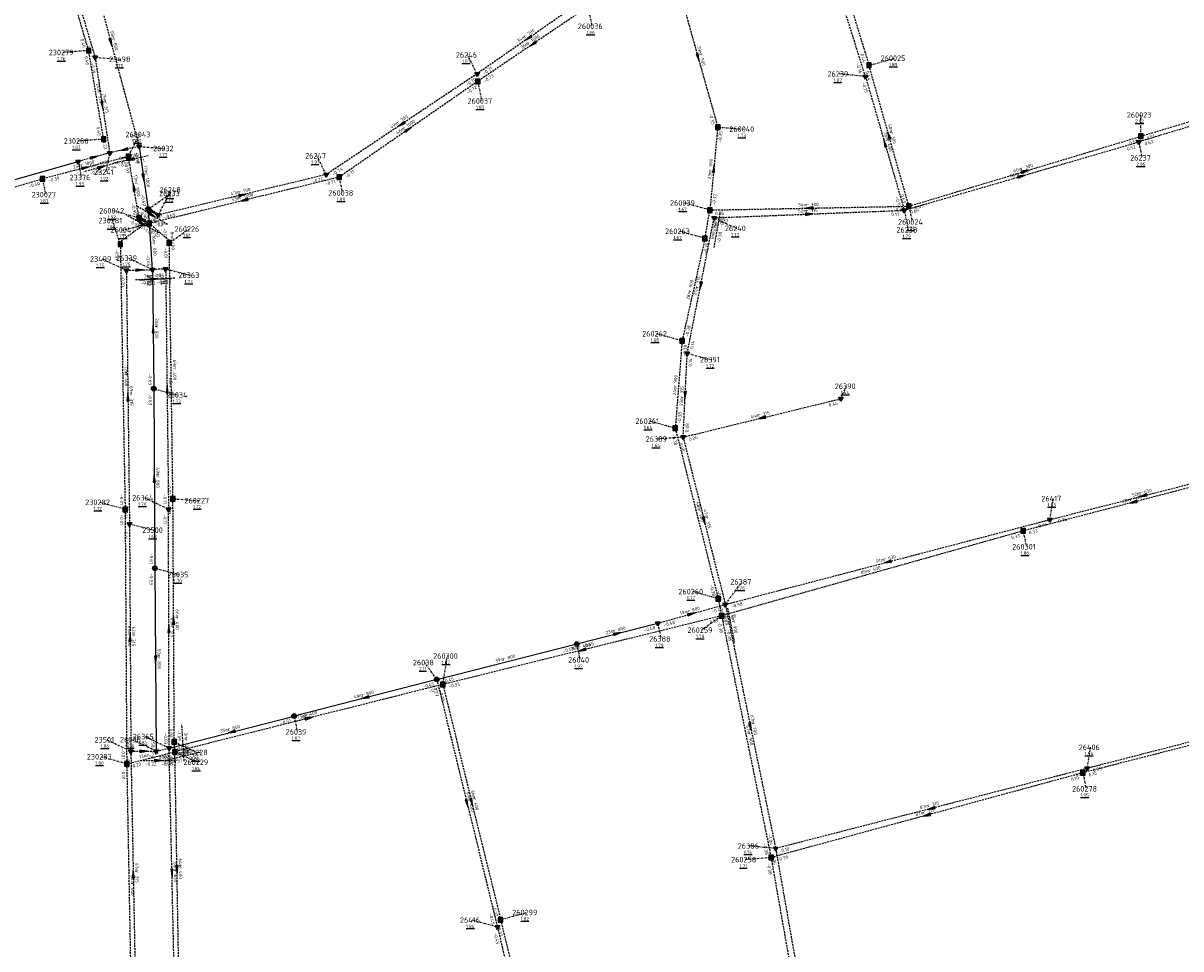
# Model space of a CAD drawing. Extents: x 188323 to 208361, y 565368 to 574910.
# Tile 172 of 256: x 202485 to 202799, y 569905 to 570156. Entities that reach past the tile are written whole.
import ezdxf

# ---------------------------------------------------------------- set-up
doc = ezdxf.new("R2010")
doc.units = 0
doc.linetypes.add('DASHDOT', pattern=[1, 0.5, -0.25, 0, -0.25])
doc.linetypes.add('DASHED', pattern=[0.75, 0.5, -0.25])
doc.layers.get('0').update_dxf_attribs({"linetype": 'CONTINUOUS'})
for name, color, linetype in [('RIO-AFM', 7, 'CONTINUOUS'), ('RIO-BOK', 7, 'CONTINUOUS'), ('RIO-DET', 7, 'CONTINUOUS'), ('RIO-KNP', 7, 'CONTINUOUS'), ('RIO-KNR', 7, 'CONTINUOUS'), ('RIO-LAG_0B', 7, 'CONTINUOUS'), ('RIO-LAG_1B', 7, 'DASHED'), ('RIO-LAG_2B', 7, 'DASHED'), ('RIO-LEN', 7, 'CONTINUOUS'), ('RIO-MVD', 1, 'CONTINUOUS'), ('RIO-VRB', 6, 'DASHDOT'), ('RIO-VRH', 7, 'CONTINUOUS')]:
    doc.layers.add(name, color=color, linetype=linetype)
doc.styles.add('RIO-TXT', font='isocp.shx')

# ---------------------------------------------------------------- blocks, each defined once
blk = doc.blocks.new('L_VHR')
blk.add_lwpolyline([(-0.5, 0), (0.5, 0), (-0.5, 0.15), (-0.5, -0.15), (0.5, 0)])
blk = doc.blocks.new('K_IPR')
blk.add_lwpolyline([(-0.5, -0.5), (0.5, -0.5), (0.5, 0.5), (-0.5, 0.5)], close=True)
blk.add_solid([(-0.5, 0.5), (0.5, 0.5), (-0.5, -0.5), (0.5, -0.5)])
at = {"style": 'RIO-TXT', "flags": 1}
blk.add_attdef('KNOOPNAAM', (2, 2), '', height=1, dxfattribs=at)
blk = doc.blocks.new('K_IPD')
blk.add_lwpolyline([(-0.496027, 0.307994), (0.503973, 0.307994), (0.003973, -0.558031)], close=True)
blk.add_solid([(-0.496027, 0.307994), (0.503973, 0.307994), (0.003973, -0.558031)])
at = {"style": 'RIO-TXT', "flags": 1}
blk.add_attdef('KNOOPNAAM', (2, 2), '', height=1, dxfattribs=at)
blk = doc.blocks.new('K_IPG')
blk.add_circle((0, 0), 0.5)
for points in [[(0, 0), (-0.5, 0), (-0.433013, 0.25)], [(0, 0), (-0.433013, -0.25), (-0.5, 0)], [(0, 0), (-0.433013, 0.25), (-0.25, 0.433013)], [(0, 0), (-0.25, -0.433013), (-0.433013, -0.25)], [(0, 0), (-0.25, 0.433013), (0, 0.5)], [(0, 0), (0, -0.5), (-0.25, -0.433013)], [(0, 0), (0, 0.5), (0.25, 0.433013)], [(0, 0), (0.25, 0.433013), (0.433013, 0.25)], [(0, 0), (0.433013, 0.25), (0.5, 0)], [(0, 0), (0.5, 0), (0.433013, -0.25)], [(0, 0), (0.433013, -0.25), (0.25, -0.433013)], [(0, 0), (0.25, -0.433013), (0, -0.5)]]:
    blk.add_solid(points)
at = {"style": 'RIO-TXT', "flags": 1}
blk.add_attdef('KNOOPNAAM', (2, 2), '', height=1, dxfattribs=at)
blk = doc.blocks.new('192_02______23241_____23376_')
at = {"layer": 'RIO-LAG_2B'}
blk.add_line((0, 0), (-9.451, -2.674), dxfattribs=at)
at = {"layer": 'RIO-VRH', "xscale": 2, "yscale": 2, "zscale": 2, "rotation": 375.7751}
blk.add_blockref('L_VHR', (-4.7255, -1.337), dxfattribs=at)
at = {"layer": 'RIO-AFM', "style": 'RIO-TXT'}
blk.add_text('r 1800', height=0.9, rotation=375.7751, dxfattribs=at).set_placement((-6.1614, -1.2227))
at = {"layer": 'RIO-BOK', "style": 'RIO-TXT'}
for s, p in [('-0.65', (-7.7227, -3.6396)), ('-0.94', (-3.5652, -2.4621))]:
    blk.add_text(s, height=0.9, rotation=375.7751, dxfattribs=at).set_placement(p)
at = {"layer": 'RIO-LEN', "style": 'RIO-TXT'}
blk.add_text('9m', height=0.9, rotation=375.7751, dxfattribs=at).set_placement((-7.7201, -1.6641))
blk = doc.blocks.new('193_02______26032_____23241_')
at = {"layer": 'RIO-LAG_2B'}
blk.add_line((0, 0), (-9.611, -2.023), dxfattribs=at)
at = {"layer": 'RIO-VRH', "xscale": 2, "yscale": 2, "zscale": 2, "rotation": 191.862}
blk.add_blockref('L_VHR', (-4.8055, -1.0115), dxfattribs=at)
at = {"layer": 'RIO-AFM', "style": 'RIO-TXT'}
blk.add_text('r 1000', height=0.9, rotation=371.862, dxfattribs=at).set_placement((-6.23, -0.7996))
at = {"layer": 'RIO-BOK', "style": 'RIO-TXT'}
for s, p in [('-0.79', (-7.9526, -3.1043)), ('-0.71', (-3.7245, -2.2133))]:
    blk.add_text(s, height=0.9, rotation=371.862, dxfattribs=at).set_placement(p)
at = {"layer": 'RIO-LEN', "style": 'RIO-TXT'}
blk.add_text('8m', height=0.9, rotation=371.862, dxfattribs=at).set_placement((-7.8152, -1.1336))
blk = doc.blocks.new('207_02______23499_____26339_')
at = {"layer": 'RIO-LAG_2B'}
blk.add_line((0, 0), (9.817, 0.277), dxfattribs=at)
at = {"layer": 'RIO-VRH', "xscale": 2, "yscale": 2, "zscale": 2, "rotation": 1.6202}
blk.add_blockref('L_VHR', (4.9085, 0.1385), dxfattribs=at)
at = {"layer": 'RIO-AFM', "style": 'RIO-TXT'}
blk.add_text('r 315', height=0.9, rotation=1.6202, dxfattribs=at).set_placement((3.8144, 0.6081))
at = {"layer": 'RIO-BOK', "style": 'RIO-TXT'}
for s, p in [('-0.20', (1.4388, -1.3599)), ('-0.23', (5.7571, -1.2377))]:
    blk.add_text(s, height=0.9, rotation=1.6202, dxfattribs=at).set_placement(p)
at = {"layer": 'RIO-LEN', "style": 'RIO-TXT'}
blk.add_text('7m', height=0.9, rotation=1.6202, dxfattribs=at).set_placement((2.1951, 0.5623))
blk = doc.blocks.new('208_02______23501_____26036_')
at = {"layer": 'RIO-LAG_2B'}
blk.add_line((0, 0), (9.82, 0.071), dxfattribs=at)
at = {"layer": 'RIO-VRH', "xscale": 2, "yscale": 2, "zscale": 2, "rotation": 0.4157}
blk.add_blockref('L_VHR', (4.91, 0.0355), dxfattribs=at)
at = {"layer": 'RIO-AFM', "style": 'RIO-TXT'}
blk.add_text('r 800', height=0.9, rotation=0.4157, dxfattribs=at).set_placement((3.8264, 0.5278))
at = {"layer": 'RIO-BOK', "style": 'RIO-TXT'}
for s, p in [('-0.22', (1.4099, -1.3898)), ('-0.26', (5.7298, -1.3585))]:
    blk.add_text(s, height=0.9, rotation=0.4157, dxfattribs=at).set_placement(p)
at = {"layer": 'RIO-LEN', "style": 'RIO-TXT'}
blk.add_text('7m', height=0.9, rotation=0.4157, dxfattribs=at).set_placement((2.2064, 0.516))
blk = doc.blocks.new('309_02______260263____260039_')
at = {"layer": 'RIO-LAG_1B'}
blk.add_line((0, 0), (1.704, 9.671), dxfattribs=at)
at = {"layer": 'RIO-AFM', "style": 'RIO-TXT'}
blk.add_text('r 900', height=0.9, rotation=79.9967, dxfattribs=at).set_placement((0.1723, 3.8582))
at = {"layer": 'RIO-BOK', "style": 'RIO-TXT'}
for p in [(2.3713, 5.389), (1.6217, 1.1355)]:
    blk.add_text('-0.38', height=0.9, rotation=79.9967, dxfattribs=at).set_placement(p)
at = {"layer": 'RIO-LEN', "style": 'RIO-TXT'}
blk.add_text('8m', height=0.9, rotation=79.9967, dxfattribs=at).set_placement((-0.1089, 2.2628))
blk = doc.blocks.new('310_02______260041____260042_')
at = {"layer": 'RIO-LAG_1B'}
blk.add_line((0, 0), (-8.611, 4.724), dxfattribs=at)
at = {"layer": 'RIO-VRH', "xscale": 2, "yscale": 2, "zscale": 2, "rotation": 331.2321}
blk.add_blockref('L_VHR', (-4.3055, 2.362), dxfattribs=at)
at = {"layer": 'RIO-AFM', "style": 'RIO-TXT'}
blk.add_text('r 1000', height=0.9, rotation=331.2321, dxfattribs=at).set_placement((-5.2485, 3.4507))
at = {"layer": 'RIO-BOK', "style": 'RIO-TXT'}
for s, p in [('-0.99', (-8.0566, 2.8235)), ('-1.01', (-4.2677, 0.7461))]:
    blk.add_text(s, height=0.9, rotation=331.2321, dxfattribs=at).set_placement(p)
at = {"layer": 'RIO-LEN', "style": 'RIO-TXT'}
blk.add_text('3m', height=0.9, rotation=331.2321, dxfattribs=at).set_placement((-6.669, 4.2295))
blk = doc.blocks.new('359_02______260229____260228_')
at = {"layer": 'RIO-LAG_1B'}
blk.add_line((0, 0), (-0.632, 9.8), dxfattribs=at)
at = {"layer": 'RIO-AFM', "style": 'RIO-TXT'}
blk.add_text('r 400', height=0.9, rotation=273.6793, dxfattribs=at).set_placement((0.1146, 6.0103))
at = {"layer": 'RIO-BOK', "style": 'RIO-TXT'}
for p in [(-1.9386, 8.3126), (-1.6593, 4.0017)]:
    blk.add_text('-1.09', height=0.9, rotation=273.6793, dxfattribs=at).set_placement(p)
at = {"layer": 'RIO-LEN', "style": 'RIO-TXT'}
blk.add_text('3m', height=0.9, rotation=273.6793, dxfattribs=at).set_placement((0.0098, 7.6269))
blk = doc.blocks.new('367_02______260260____260259_')
at = {"layer": 'RIO-LAG_1B'}
blk.add_line((0, 0), (1.892, -9.637), dxfattribs=at)
at = {"layer": 'RIO-AFM', "style": 'RIO-TXT'}
blk.add_text('r 900', height=0.9, rotation=281.0807, dxfattribs=at).set_placement((1.2286, -3.662))
at = {"layer": 'RIO-BOK', "style": 'RIO-TXT'}
for p in [(-1.1041, -1.6433), (-0.2717, -5.8824)]:
    blk.add_text('-0.38', height=0.9, rotation=281.0807, dxfattribs=at).set_placement(p)
at = {"layer": 'RIO-LEN', "style": 'RIO-TXT'}
blk.add_text('5m', height=0.9, rotation=281.0807, dxfattribs=at).set_placement((0.9165, -2.0723))
blk = doc.blocks.new('375_02______26248_____26033_')
at = {"layer": 'RIO-LAG_2B'}
blk.add_line((0, 0), (-8.434, 5.032), dxfattribs=at)
at = {"layer": 'RIO-VRH', "xscale": 2, "yscale": 2, "zscale": 2, "rotation": 329.163}
blk.add_blockref('L_VHR', (-4.217, 2.516), dxfattribs=at)
at = {"layer": 'RIO-AFM', "style": 'RIO-TXT'}
blk.add_text('r 1000', height=0.9, rotation=329.163, dxfattribs=at).set_placement((-5.1197, 3.6381))
at = {"layer": 'RIO-BOK', "style": 'RIO-TXT'}
for s, p in [('-0.58', (-7.9486, 3.1127)), ('-0.63', (-4.2372, 0.8999))]:
    blk.add_text(s, height=0.9, rotation=329.163, dxfattribs=at).set_placement(p)
at = {"layer": 'RIO-LEN', "style": 'RIO-TXT'}
blk.add_text('3m', height=0.9, rotation=329.163, dxfattribs=at).set_placement((-6.5111, 4.4677))
blk = doc.blocks.new('379_02______26036_____26365_')
at = {"layer": 'RIO-LAG_2B'}
blk.add_line((0, 0), (9.55, 2.29), dxfattribs=at)
at = {"layer": 'RIO-AFM', "style": 'RIO-TXT'}
blk.add_text('r 800', height=0.9, rotation=13.4881, dxfattribs=at).set_placement((3.6078, 1.3796))
at = {"layer": 'RIO-BOK', "style": 'RIO-TXT'}
for p in [(1.6877, -1.0349), (5.8886, -0.0271)]:
    blk.add_text('-0.57', height=0.9, rotation=13.4881, dxfattribs=at).set_placement(p)
at = {"layer": 'RIO-LEN', "style": 'RIO-TXT'}
blk.add_text('4m', height=0.9, rotation=13.4881, dxfattribs=at).set_placement((2.0325, 1.0017))
blk = doc.blocks.new('417_02______26363_____26339_')
at = {"layer": 'RIO-LAG_2B'}
blk.add_line((0, 0), (-9.803, -0.609), dxfattribs=at)
at = {"layer": 'RIO-AFM', "style": 'RIO-TXT'}
blk.add_text('r 315', height=0.9, rotation=363.5359, dxfattribs=at).set_placement((-6.011, 0.1287))
at = {"layer": 'RIO-BOK', "style": 'RIO-TXT'}
for p in [(-8.3187, -1.9191), (-4.0061, -1.6498)]:
    blk.add_text('-0.25', height=0.9, rotation=363.5359, dxfattribs=at).set_placement(p)
at = {"layer": 'RIO-LEN', "style": 'RIO-TXT'}
blk.add_text('4m', height=0.9, rotation=363.5359, dxfattribs=at).set_placement((-7.6279, 0.0278))

msp = doc.modelspace()

# ---------------------------------------------------------------- linework, layer by layer
at = {"layer": 'RIO-LAG_0B'}
for p, q in [((202516.512, 570122.56), (202519.008, 570105.6)), ((202462.864, 570107.904), (202500.032, 570118.464)), ((202520.16, 570089.216), (202520.496, 570057.024)), ((202520.496, 570057.024), (202520.8, 570008.384)), ((202520.8, 570008.384), (202521.2, 569958.912)), ((202635.008, 569987.904), (202656.912, 569993.536)), ((202597.104, 569978.304), (202635.008, 569987.904)), ((202597.104, 569978.304), (202558.496, 569968.384)), ((202524.656, 569959.744), (202558.496, 569968.384))]:
    msp.add_line(p, q, dxfattribs=at)
msp.add_lwpolyline([(202520.16, 570089.216), (202519.328, 570101.76), (202519.008, 570105.6)], dxfattribs=at)
at = {"layer": 'RIO-LAG_1B'}
for p, q in [((202703.008, 570180.672), (202714.096, 570144.512)), ((202502.88, 570148.48), (202494.544, 570176.96)), ((202662.528, 570165.44), (202673.152, 570127.808)), ((202638.064, 570160.384), (202608.192, 570140.16)), ((202506.944, 570124.544), (202502.88, 570148.48)), ((202724.896, 570106.368), (202714.096, 570144.512)), ((202787.696, 570125.312), (202851.6, 570144.576)), ((202608.192, 570140.16), (202570.688, 570114.24)), ((202673.152, 570127.808), (202671.04, 570105.344)), ((202724.896, 570106.368), (202787.696, 570125.312)), ((202513.632, 570119.808), (202490.384, 570113.792)), ((202516.528, 570103.232), (202513.632, 570119.808)), ((202441.952, 570099.712), (202490.384, 570113.792)), ((202570.688, 570114.24), (202519.28, 570101.696)), ((202669.696, 570097.664), (202671.04, 570105.344)), ((202671.04, 570105.344), (202724.896, 570106.368)), ((202519.28, 570101.696), (202516.528, 570103.232)), ((202511.456, 570096.064), (202512.752, 570024.32)), ((202525.696, 570027.2), (202524.704, 570096.448)), ((202669.696, 570097.664), (202663.504, 570069.952)), ((202663.504, 570069.952), (202661.664, 570046.272)), ((202661.664, 570046.272), (202673.296, 570000.128)), ((202815.552, 570034.048), (202755.808, 570018.496)), ((202526.064, 569961.408), (202525.696, 570027.2)), ((202512.752, 570024.32), (202513.184, 569955.456)), ((202755.808, 570018.496), (202674.208, 569995.52)), ((202673.296, 570000.128), (202674.208, 569995.52)), ((202674.208, 569995.52), (202598.736, 569976.96)), ((202674.208, 569995.52), (202687.584, 569930.112)), ((202598.736, 569976.96), (202526.224, 569958.72)), ((202598.736, 569976.96), (202614.384, 569913.28)), ((202858.08, 569975.104), (202771.984, 569953.024)), ((202526.224, 569958.72), (202526.064, 569961.408)), ((202513.184, 569955.456), (202526.224, 569958.72)), ((202527.344, 569894.976), (202526.224, 569958.72)), ((202513.184, 569955.456), (202514.432, 569889.28)), ((202771.984, 569953.024), (202687.584, 569930.112)), ((202687.584, 569930.112), (202697.904, 569871.552)), ((202614.384, 569913.28), (202629.952, 569849.088))]:
    msp.add_line(p, q, dxfattribs=at)
for points in [[(202519.28, 570101.696), (202518.112, 570101.632), (202511.408, 570096.704), (202511.456, 570096.064)], [(202524.704, 570096.448), (202524.672, 570097.088), (202519.28, 570101.696)]]:
    msp.add_lwpolyline(points, dxfattribs=at)
at = {"layer": 'RIO-LAG_2B'}
for p, q in [((202501.328, 570178.944), (202516.512, 570122.56)), ((202713.136, 570141.504), (202701.92, 570177.28)), ((202496.672, 570173.376), (202504.608, 570146.688)), ((202635.904, 570161.536), (202608, 570142.208)), ((202504.608, 570146.688), (202508.576, 570120.832)), ((202608, 570142.208), (202567.2, 570114.944)), ((202850.208, 570142.848), (202787.104, 570123.776)), ((202713.136, 570141.504), (202723.648, 570105.28)), ((202723.648, 570105.28), (202787.104, 570123.776)), ((202508.576, 570120.832), (202500.032, 570118.464)), ((202516.512, 570122.56), (202508.576, 570120.832)), ((202567.2, 570114.944), (202521.728, 570104)), ((202521.728, 570104), (202519.008, 570105.6)), ((202672.16, 570103.232), (202723.648, 570105.28)), ((202664.896, 570066.56), (202672.16, 570103.232)), ((202513.088, 570089.024), (202520.16, 570089.216)), ((202513.088, 570089.024), (202513.936, 570020.416)), ((202523.712, 570089.408), (202520.16, 570089.216)), ((202523.712, 570089.408), (202524.496, 570024.384)), ((202663.792, 570043.904), (202664.896, 570066.56)), ((202663.792, 570043.904), (202706.48, 570054.272)), ((202663.792, 570043.904), (202675.2, 569998.592)), ((202763.072, 570021.568), (202813.632, 570034.432)), ((202524.656, 569959.744), (202524.496, 570024.384)), ((202513.936, 570020.416), (202514.304, 569958.848)), ((202675.2, 569998.592), (202763.072, 570021.568)), ((202656.912, 569993.536), (202675.2, 569998.592)), ((202675.2, 569998.592), (202688.832, 569932.544)), ((202597.104, 569978.304), (202613.536, 569911.296)), ((202858.912, 569976.256), (202773.168, 569954.24)), ((202514.304, 569958.848), (202521.2, 569958.912)), ((202514.304, 569958.848), (202515.6, 569892.288)), ((202521.2, 569958.912), (202524.656, 569959.744)), ((202526.192, 569892.096), (202524.656, 569959.744)), ((202773.168, 569954.24), (202688.832, 569932.544)), ((202688.832, 569932.544), (202700.016, 569868.928)), ((202613.536, 569911.296), (202627.968, 569850.112))]:
    msp.add_line(p, q, dxfattribs=at)
at = {"layer": 'RIO-VRB'}
for p, q in [((202638.06, 570160.36), (202639.1141, 570155.0771)), ((202502.88, 570148.51), (202495.9129, 570147.9791)), ((202504.61, 570146.67), (202511.5775, 570146.1413)), ((202608, 570142.23), (202605.4616, 570147.3245)), ((202714.1, 570144.5), (202721.0675, 570146.4287)), ((202713.13, 570141.48), (202706.055, 570142.1778)), ((202608.2, 570140.13), (202609.2541, 570134.8471)), ((202787.7, 570125.3), (202787.6992, 570131.075)), ((202673.15, 570127.78), (202680.1175, 570127.2513)), ((202506.94, 570124.54), (202499.9729, 570124.0091)), ((202513.63, 570119.83), (202516.6669, 570125.7914)), ((202787.1, 570123.77), (202787.9806, 570119.472)), ((202508.57, 570120.86), (202507.5178, 570115.5768)), ((202516.52, 570122.53), (202523.4875, 570122.0013)), ((202500.04, 570118.45), (202500.9206, 570114.152)), ((202567.2, 570114.92), (202564.6616, 570120.0145)), ((202490.38, 570113.81), (202491.2606, 570109.512)), ((202570.68, 570114.27), (202571.5606, 570109.972)), ((202521.73, 570103.97), (202525.2669, 570110.7975)), ((202519, 570105.6), (202525.1269, 570109.8378)), ((202516.53, 570103.21), (202509.5621, 570105.1365)), ((202671.04, 570105.34), (202664.0721, 570107.2665)), ((202723.65, 570105.25), (202724.7041, 570099.9671)), ((202724.9, 570106.4), (202725.7806, 570102.102)), ((202511.46, 570096.08), (202509.3811, 570102.4882)), ((202519.28, 570101.7), (202512.6325, 570099.9779)), ((202672.16, 570103.23), (202678.2869, 570100.3922)), ((202524.7, 570096.46), (202529.9609, 570100.1978)), ((202669.69, 570097.68), (202662.7221, 570099.6065)), ((202513.09, 570089), (202506.441, 570092.1179)), ((202520.16, 570089.2), (202513.511, 570092.3179)), ((202523.72, 570089.42), (202530.3682, 570087.7)), ((202663.51, 570069.94), (202656.5421, 570071.8665)), ((202664.89, 570066.57), (202671.5382, 570064.85)), ((202706.48, 570054.29), (202708.0172, 570057.6532)), ((202520.5, 570057), (202527.1482, 570055.28)), ((202661.66, 570046.28), (202654.6921, 570048.2065)), ((202663.79, 570043.89), (202656.8229, 570043.3591)), ((202512.75, 570024.32), (202505.7821, 570026.2465)), ((202524.5, 570024.36), (202517.851, 570027.4779)), ((202525.69, 570027.22), (202532.6575, 570026.6913)), ((202763.07, 570021.55), (202763.9506, 570027.248)), ((202513.93, 570020.43), (202520.5782, 570018.71)), ((202755.8, 570018.51), (202756.6806, 570014.212)), ((202520.8, 570008.4), (202527.4482, 570006.68)), ((202675.2, 569998.6), (202679.7472, 570004.7202)), ((202673.3, 570000.16), (202666.3321, 570002.0865)), ((202674.21, 569995.51), (202668.792, 569991.6602)), ((202656.91, 569993.56), (202657.7906, 569989.262)), ((202635, 569987.9), (202635.8806, 569983.602)), ((202597.1, 569978.3), (202593.837, 569982.8869)), ((202598.74, 569976.97), (202599.9676, 569984.6377)), ((202558.5, 569968.4), (202559.3806, 569964.102)), ((202514.31, 569958.85), (202507.661, 569961.9679)), ((202521.2, 569958.9), (202514.551, 569962.0179)), ((202524.66, 569959.73), (202518.011, 569962.8479)), ((202526.06, 569961.39), (202532.1869, 569958.5522)), ((202513.19, 569955.45), (202506.2221, 569957.3765)), ((202526.23, 569958.74), (202532.3569, 569955.9022)), ((202773.17, 569954.25), (202774.0506, 569959.948)), ((202771.99, 569953), (202772.8706, 569948.702)), ((202688.83, 569932.54), (202681.755, 569933.2378)), ((202687.58, 569930.08), (202680.6129, 569929.5491)), ((202614.39, 569913.3), (202621.3575, 569915.2287)), ((202613.53, 569911.27), (202606.5621, 569913.1965))]:
    msp.add_line(p, q, dxfattribs=at)

# ---------------------------------------------------------------- block references
at = {"layer": 'RIO-DET'}
for name, p in [('193_02______26032_____23241_', (202519.024, 570120)), ('192_02______23241_____23376_', (202511.072, 570118.336)), ('375_02______26248_____26033_', (202524.224, 570101.44)), ('309_02______260263____260039_', (202672.192, 570095.168)), ('310_02______260041____260042_', (202521.776, 570099.2)), ('207_02______23499_____26339_', (202515.584, 570086.528)), ('417_02______26363_____26339_', (202526.224, 570086.912)), ('367_02______260260____260259_', (202675.808, 569997.632)), ('359_02______260229____260228_', (202528.736, 569956.224)), ('208_02______23501_____26036_', (202516.816, 569956.352)), ('379_02______26036_____26365_', (202523.696, 569956.416))]:
    msp.add_blockref(name, p, dxfattribs=at)
at = {"layer": 'RIO-KNP', "xscale": 1.25, "yscale": 1.25, "zscale": 1.25}
for name, p in [('K_IPR', (202502.88, 570148.48)), ('K_IPD', (202504.608, 570146.688)), ('K_IPR', (202714.096, 570144.512)), ('K_IPD', (202608, 570142.208)), ('K_IPR', (202608.192, 570140.16)), ('K_IPD', (202713.136, 570141.504)), ('K_IPR', (202673.152, 570127.808)), ('K_IPR', (202506.944, 570124.544)), ('K_IPD', (202787.104, 570123.776)), ('K_IPR', (202787.696, 570125.312)), ('K_IPD', (202508.576, 570120.832)), ('K_IPR', (202513.632, 570119.808)), ('K_IPD', (202516.512, 570122.56)), ('K_IPD', (202500.032, 570118.464)), ('K_IPR', (202490.384, 570113.792)), ('K_IPD', (202567.2, 570114.944)), ('K_IPR', (202570.688, 570114.24)), ('K_IPG', (202519.008, 570105.6)), ('K_IPD', (202521.728, 570104)), ('K_IPR', (202671.04, 570105.344)), ('K_IPD', (202723.648, 570105.28)), ('K_IPR', (202724.896, 570106.368)), ('K_IPR', (202516.528, 570103.232)), ('K_IPR', (202519.28, 570101.696)), ('K_IPD', (202672.16, 570103.232)), ('K_IPR', (202669.696, 570097.664)), ('K_IPR', (202511.456, 570096.064)), ('K_IPR', (202524.704, 570096.448)), ('K_IPD', (202513.088, 570089.024)), ('K_IPD', (202520.16, 570089.216)), ('K_IPD', (202523.712, 570089.408)), ('K_IPR', (202663.504, 570069.952)), ('K_IPD', (202664.896, 570066.56)), ('K_IPG', (202520.496, 570057.024)), ('K_IPD', (202706.48, 570054.272)), ('K_IPR', (202661.664, 570046.272)), ('K_IPD', (202663.792, 570043.904)), ('K_IPR', (202525.696, 570027.2)), ('K_IPR', (202512.752, 570024.32)), ('K_IPD', (202524.496, 570024.384)), ('K_IPD', (202513.936, 570020.416)), ('K_IPD', (202763.072, 570021.568)), ('K_IPR', (202755.808, 570018.496)), ('K_IPG', (202520.8, 570008.384)), ('K_IPR', (202673.296, 570000.128)), ('K_IPD', (202675.2, 569998.592)), ('K_IPR', (202674.208, 569995.52)), ('K_IPD', (202656.912, 569993.536)), ('K_IPG', (202635.008, 569987.904)), ('K_IPG', (202597.104, 569978.304)), ('K_IPR', (202598.736, 569976.96)), ('K_IPG', (202558.496, 569968.384)), ('K_IPR', (202526.064, 569961.408)), ('K_IPD', (202514.304, 569958.848)), ('K_IPD', (202521.2, 569958.912)), ('K_IPD', (202524.656, 569959.744)), ('K_IPR', (202526.224, 569958.72)), ('K_IPR', (202513.184, 569955.456)), ('K_IPD', (202773.168, 569954.24)), ('K_IPR', (202771.984, 569953.024)), ('K_IPD', (202688.832, 569932.544)), ('K_IPR', (202687.584, 569930.112)), ('K_IPR', (202614.384, 569913.28)), ('K_IPD', (202613.536, 569911.296))]:
    msp.add_blockref(name, p, dxfattribs=at)
at = {"layer": 'RIO-VRH'}
for p, xscale, yscale, zscale, rotation in [((202508.925, 570150.75), 2, 2, 2, 285.071), ((202621.955, 570151.895), 2, 2, 2, 214.7023), ((202623.13, 570150.245), 2, 2, 2, 214.114), ((202667.835, 570146.61), 2, 2, 2, 285.7699), ((202506.59, 570133.765), 2, 2, 2, 278.731), ((202587.6, 570128.575), 2, 2, 2, 213.7935), ((202589.44, 570127.2), 2, 2, 2, 394.5724), ((202719.5, 570125.45), 2, 2, 2, 105.8336), ((202718.39, 570123.365), 2, 2, 2, 466.199), ((202504.305, 570119.655), 2, 2, 2, 375.7751), ((202512.545, 570121.695), 2, 2, 2, 191.862), ((202502.005, 570116.82), 2, 2, 2, 374.515), ((202672.095, 570116.56), 2, 2, 2, 444.6198), ((202517.76, 570114.065), 2, 2, 2, 278.342), ((202755.375, 570114.51), 2, 2, 2, 16.27), ((202756.3, 570115.85), 2, 2, 2, 16.7478), ((202515.08, 570111.52), 2, 2, 2, 99.9059), ((202544.465, 570109.445), 2, 2, 2, 373.5387), ((202544.98, 570107.985), 2, 2, 2, 193.7407), ((202520.365, 570104.785), 1.928, 1.928, 1.928, 329.163), ((202697.905, 570104.24), 2, 2, 2, 2.2464), ((202697.97, 570105.87), 2, 2, 2, 181.1274), ((202517.905, 570102.455), 1.886, 1.886, 1.886, 331.2321), ((202524.685, 570096.77), -0.631, -0.631, -0.631, 92.779), ((202516.625, 570089.1), 2, 2, 2, 1.6202), ((202668.525, 570084.9), 2, 2, 2, 258.7753), ((202520.33, 570073.1), 2, 2, 2, 450.614), ((202524.11, 570056.89), 2, 2, 2, 450.6959), ((202513.51, 570054.715), 2, 2, 2, 450.7109), ((202664.34, 570055.23), 2, 2, 2, 267.2145), ((202685.135, 570049.09), 2, 2, 2, 193.6901), ((202520.65, 570032.7), 2, 2, 2, 450.3627), ((202785.68, 570026.275), 2, 2, 2, 194.5659), ((202788.35, 570028), 2, 2, 2, 194.3118), ((202669.495, 570021.245), 2, 2, 2, 284.148), ((202719.135, 570010.075), 2, 2, 2, 194.6361), ((202525.875, 569994.305), 2, 2, 2, 90.3311), ((202666.055, 569996.08), 2, 2, 2, 15.4045), ((202524.58, 569992.045), 2, 2, 2, 90.1509), ((202514.12, 569989.64), 2, 2, 2, 450.3626), ((202645.955, 569990.73), 2, 2, 2, 14.4831), ((202636.475, 569986.24), 2, 2, 2, 193.8006), ((202521, 569983.65), 2, 2, 2, 270.472), ((202577.8, 569973.35), 2, 2, 2, 194.3835), ((202562.485, 569967.855), 2, 2, 2, 374.111), ((202682.015, 569965.57), 2, 2, 2, 281.666), ((202541.58, 569964.065), 2, 2, 2, 194.3689), ((202517.755, 569958.875), 2, 2, 2, 0.4157), ((202605.315, 569944.785), 2, 2, 2, 283.7802), ((202606.565, 569945.135), 2, 2, 2, 283.8171), ((202729.785, 569941.54), 2, 2, 2, 195.1898), ((202731, 569943.395), 2, 2, 2, 194.4337), ((202514.955, 569925.58), 2, 2, 2, 451.1196), ((202525.425, 569925.925), 2, 2, 2, 271.3053), ((202526.79, 569926.865), 2, 2, 2, 271.0155)]:
    msp.add_blockref('L_VHR', p, dxfattribs=dict(at, xscale=xscale, yscale=yscale, zscale=zscale, rotation=rotation))

# ---------------------------------------------------------------- texts
at = {"layer": 'RIO-AFM', "style": 'RIO-TXT'}
for s, rotation, p in [('r 800', 285.071, (202509.2146, 570151.6672)), ('r 700', 394.7023, (202620.9983, 570151.8531)), ('r 1000', 394.114, (202621.949, 570150.0618)), ('r 900', 285.7699, (202668.1075, 570147.5291)), ('r 315', 279.6215, (202505.2747, 570137.4088)), ('r 315', 278.731, (202506.969, 570134.6429)), ('r 700', 393.7935, (202586.6399, 570128.5521)), ('r 1000', 394.5724, (202588.2588, 570127.0098)), ('r 300', 285.8336, (202719.7716, 570126.3692)), ('r 400', 286.199, (202718.6552, 570124.2859)), ('r 1000', 374.515, (202500.8318, 570117.0399)), ('r 900', 444.6198, (202671.5147, 570115.8003)), ('r 300', 16.7478, (202755.3802, 570116.0953)), ('r 1000', 278.342, (202518.1028, 570115.2073)), ('r 315', 16.27, (202754.4571, 570114.763)), ('r 1000', 279.9059, (202515.3915, 570112.671)), ('r 700', 373.5387, (202543.5564, 570109.7552)), ('r 1000', 373.7407, (202543.8077, 570108.2296)), ('r 315', 2.2464, (202697.0758, 570104.7079)), ('r 300', 1.1274, (202697.1502, 570106.354)), ('r 400', 362.4679, (202517.869, 570102.1395)), ('r 800', 273.8318, (202520.1883, 570096.327)), ('r 400', 272.779, (202525.1317, 570097.8735)), ('r 900', 437.4328, (202665.9275, 570083.1297)), ('r 315', 78.7753, (202667.8769, 570084.2024)), ('r 800', 270.614, (202520.8311, 570073.916)), ('r 400', 271.0388, (202512.6126, 570061.0198)), ('r 400', 270.8282, (202525.7048, 570062.6577)), ('r 315', 270.6959, (202524.6204, 570057.7068)), ('r 900', 445.5204, (202662.0164, 570057.3416)), ('r 315', 270.7109, (202514.0213, 570055.5316)), ('r 315', 87.2145, (202663.8013, 570054.4449)), ('r 315', 13.6901, (202684.2295, 570049.384)), ('r 800', 270.3627, (202521.1599, 570033.5139)), ('r 630', 14.3118, (202787.4413, 570028.2842)), ('r 400', 374.5659, (202784.7648, 570026.5735)), ('r 900', 284.1724, (202667.7806, 570024.1316)), ('r 315', 284.148, (202669.7957, 570022.1564)), ('r 630', 14.6361, (202718.2247, 570010.354)), ('r 400', 375.7414, (202714.0819, 570007.2966)), ('r 800', 15.4045, (202665.141, 569996.3468)), ('r 400', 270.3311, (202526.3908, 569995.1182)), ('r 315', 270.1509, (202525.098, 569992.8566)), ('r 800', 14.4831, (202645.0456, 569991.0115)), ('r 400', 270.3751, (202513.4861, 569990.6988)), ('r 315', 270.3626, (202514.634, 569990.4535)), ('r 400', 373.8006, (202635.5627, 569986.5556)), ('r 800', 270.472, (202521.5086, 569984.4647)), ('r 800', 14.2125, (202615.1417, 569983.3857)), ('r 800', 374.3835, (202576.8878, 569973.6447)), ('r 400', 374.111, (202561.5714, 569968.1648)), ('r 800', 14.3689, (202540.6713, 569964.3483)), ('r 900', 281.5568, (202681.2429, 569963.6931)), ('r 700', 281.666, (202682.3613, 569966.469)), ('r 315', 14.1588, (202518.8021, 569957.3816)), ('r 400', 283.7802, (202605.6284, 569945.6962)), ('r 400', 283.8171, (202606.8768, 569946.0461)), ('r 315', 374.4337, (202730.0838, 569943.7034)), ('r 315', 375.1898, (202728.8647, 569941.8364)), ('r 315', 271.1196, (202515.4598, 569926.4004)), ('r 630', 271.3053, (202525.9274, 569926.747)), ('r 400', 271.0155, (202527.2954, 569927.6847)), ('r 400', 271.0907, (202514.3201, 569923.1703))]:
    msp.add_text(s, height=0.9, rotation=rotation, dxfattribs=at).set_placement(p)
at = {"layer": 'RIO-BOK', "style": 'RIO-TXT'}
for s, rotation, p in [('0.40', 286.3271, (202500.552, 570151.5376)), ('-0.19', 286.5746, (202502.1134, 570150.2052)), ('0.40', 279.6215, (202501.7344, 570146.8954)), ('0.44', 287.0545, (202711.7387, 570147.4995)), ('-0.19', 278.731, (202503.4395, 570145.0734)), ('-0.71', 394.7023, (202609.9481, 570141.8773)), ('-0.16', 287.4033, (202710.5884, 570144.9805)), ('0.44', 285.8336, (202713.1359, 570142.7709)), ('-0.70', 393.7935, (202605.3558, 570138.8097)), ('-0.72', 394.5724, (202605.6039, 570136.6723)), ('-0.73', 394.114, (202610.1443, 570139.7573)), ('-0.15', 286.199, (202712.177, 570139.7448)), ('-0.35', 285.7699, (202670.7103, 570131.3514)), ('0.40', 279.6215, (202504.9781, 570127.8182)), ('-0.35', 444.6198, (202674.1484, 570123.5677)), ('-0.22', 278.731, (202506.5783, 570124.7017)), ('-0.68', 285.071, (202514.1359, 570126.1339)), ('0.51', 16.7478, (202784.6939, 570122.9333)), ('0.63', 376.8224, (202788.8457, 570122.8362)), ('0.51', 16.8044, (202789.4448, 570124.3645)), ('-0.68', 278.342, (202515.3387, 570120.9413)), ('0.52', 16.27, (202784.0741, 570121.4284)), ('-0.41', 374.515, (202510.0086, 570117.4592)), ('-0.97', 279.9059, (202512.4925, 570118.2097)), ('-0.39', 374.515, (202492.0866, 570112.8066)), ('-0.75', 373.5387, (202563.5352, 570112.6252)), ('-0.74', 393.7935, (202569.1422, 570114.5364)), ('-0.71', 394.5724, (202572.6273, 570113.9129)), ('-0.40', 16.2527, (202486.8351, 570111.3182)), ('-0.71', 373.7407, (202567.0225, 570111.9662)), ('-0.69', 278.342, (202517.0287, 570109.455)), ('-0.32', 444.6198, (202672.5641, 570106.6035)), ('-0.10', 286.199, (202721.1828, 570108.8027)), ('0.63', 285.8336, (202722.6043, 570109.449)), ('-0.95', 279.9059, (202514.4542, 570107.0092)), ('-0.65', 373.5387, (202523.4193, 570102.9377)), ('0.26', 1.1274, (202672.4671, 570103.9678)), ('0.13', 2.2464, (202720.1468, 570103.7115)), ('0.63', 1.1274, (202721.3676, 570104.9302)), ('0.64', 16.27, (202725.386, 570104.2983)), ('0.63', 16.7478, (202726.6439, 570105.4628)), ('-0.65', 274.7846, (202517.7224, 570104.0877)), ('-0.91', 373.7407, (202520.9729, 570100.6737)), ('0.30', 78.7753, (202672.8405, 570099.4646)), ('0.37', 2.2464, (202673.6136, 570101.8859)), ('-0.01', 454.6193, (202512.7415, 570097.589)), ('-0.01', 362.4679, (202515.2448, 570100.1229)), ('-0.02', 319.4028, (202519.4329, 570099.7262)), ('-0.01', 272.779, (202523.1013, 570100.4875)), ('-0.01', 270.8282, (202523.3211, 570095.0395)), ('-0.38', 437.4328, (202670.15, 570093.3776)), ('-0.01', 271.0388, (202510.0863, 570094.6544)), ('-0.65', 273.8318, (202518.4952, 570093.1973)), ('-0.20', 270.7109, (202511.7082, 570087.5823)), ('-0.65', 270.614, (202518.7758, 570087.7846)), ('-0.24', 270.6959, (202522.3378, 570088.0027)), ('-0.38', 437.4328, (202665.1802, 570071.0029)), ('0.14', 78.7753, (202666.5355, 570067.6707)), ('-0.38', 445.5204, (202664.5738, 570065.7448)), ('0.14', 87.2145, (202666.1159, 570062.9455)), ('-0.63', 270.614, (202519.0746, 570061.0853)), ('-0.63', 270.3627, (202519.1096, 570055.5907)), ('0.44', 13.6901, (202703.3518, 570052.087)), ('-0.38', 445.5204, (202663.164, 570047.5673)), ('0.08', 87.2145, (202665.2562, 570045.2203)), ('-0.38', 284.1724, (202660.6462, 570044.5795)), ('0.08', 284.148, (202662.7755, 570042.19)), ('0.26', 13.6901, (202665.4814, 570042.8611)), ('-0.01', 270.8282, (202524.2728, 570031.2996)), ('-0.01', 271.0388, (202511.3194, 570028.3949)), ('-0.11', 270.6959, (202523.0896, 570028.4434)), ('-0.14', 270.7109, (202512.5208, 570024.5125)), ('-0.01', 270.3311, (202524.2988, 570025.8115)), ('-0.01', 270.3751, (202511.3599, 570022.9104)), ('-0.11', 270.1509, (202523.1044, 570022.9559)), ('-0.96', 14.6361, (202759.456, 570019.1591)), ('-0.96', 14.3118, (202764.7724, 570020.5395)), ('-0.14', 270.3626, (202512.5396, 570019.0207)), ('0.33', 375.7414, (202752.7392, 570016.2461)), ('0.33', 374.5659, (202757.5075, 570017.5082)), ('-0.61', 270.3627, (202519.4029, 570012.4917)), ('-0.53', 270.472, (202519.4123, 570006.9881)), ('-0.38', 284.1724, (202670.9661, 570003.7991)), ('-0.04', 284.148, (202672.8671, 570002.2399)), ('-0.98', 14.6361, (202676.9081, 569997.5992)), ('0.33', 373.8006, (202671.0753, 569993.3467)), ('-0.49', 15.4045, (202671.6184, 569996.1609)), ('-0.93', 281.666, (202674.1128, 569996.9455)), ('0.33', 375.7414, (202675.9377, 569994.5434)), ('-0.48', 14.4831, (202653.29, 569991.1789)), ('-0.48', 15.4045, (202658.6314, 569992.5822)), ('-0.38', 281.5568, (202673.1196, 569993.8576)), ('-0.45', 14.4831, (202636.7055, 569986.8946)), ('-0.45', 14.2125, (202631.3682, 569985.5358)), ('-0.45', 374.3835, (202593.471, 569975.9473)), ('-0.33', 374.111, (202595.0943, 569974.656)), ('-0.27', 283.7802, (202596.0746, 569976.6065)), ('-0.45', 14.2125, (202598.8007, 569977.2866)), ('-0.33', 373.8006, (202600.434, 569975.9454)), ('-0.33', 283.8171, (202597.7157, 569975.2759)), ('-0.51', 14.3689, (202554.8755, 569966.0262)), ('-0.51', 374.3835, (202560.2043, 569967.3927)), ('-0.03', 270.1509, (202523.2882, 569963.8262)), ('0.00', 270.3311, (202524.6795, 569964.9417)), ('0.02', 270.3626, (202512.9248, 569962.401)), ('-0.58', 270.472, (202519.7957, 569962.9887)), ('-0.57', 14.3689, (202526.3634, 569958.7212)), ('-0.01', 270.3751, (202511.8049, 569959.541)), ('-0.22', 271.1196, (202512.9383, 569957.4225)), ('0.20', 14.1588, (202523.1198, 569956.5114)), ('-0.57', 271.3053, (202523.2929, 569958.298)), ('0.00', 271.0155, (202524.8557, 569957.315)), ('0.00', 374.111, (202527.9295, 569957.7246)), ('-0.01', 271.0907, (202511.8176, 569954.0232)), ('0.20', 14.1588, (202514.8897, 569954.435)), ('0.35', 374.3896, (202774.8744, 569953.2429)), ('0.10', 375.1898, (202768.9075, 569950.7674)), ('0.35', 374.4337, (202770.0584, 569952.0581)), ('0.10', 374.3897, (202773.6945, 569951.9929)), ('-1.04', 281.666, (202686.6698, 569936.2805)), ('-0.38', 281.5568, (202685.4265, 569933.8241)), ('0.10', 374.4337, (202690.5352, 569931.5342)), ('-1.04', 279.9837, (202687.6947, 569930.9181)), ('-0.38', 375.1898, (202689.2983, 569929.0968)), ('-0.38', 280.0077, (202686.4454, 569928.4577)), ('-0.37', 283.8171, (202612.0898, 569916.9561)), ('-0.45', 283.7802, (202611.2342, 569914.9282)), ('-0.37', 283.6357, (202613.3603, 569911.6091)), ('-0.45', 283.2791, (202612.4898, 569909.5856))]:
    msp.add_text(s, height=0.9, rotation=rotation, dxfattribs=at).set_placement(p)
at = {"layer": 'RIO-KNR', "style": 'RIO-TXT'}
for s, p in [('260036', (202635.2891, 570154.3271)), ('230279', (202492.0879, 570147.2291)), ('23498', (202508.39, 570145.3913)), ('26246', (202602.2741, 570146.5745)), ('260025', (202717.2425, 570145.6787)), ('26239', (202702.8675, 570141.4278)), ('260037', (202605.4291, 570134.0971)), ('260023', (202783.8742, 570130.325)), ('260043', (202512.8419, 570125.0414)), ('260040', (202676.2925, 570126.5013)), ('230280', (202496.1479, 570123.2591)), ('26032', (202520.3, 570121.2513)), ('26247', (202561.4741, 570119.2645)), ('26237', (202784.7931, 570118.722)), ('23376', (202497.7331, 570113.402)), ('23241', (202504.3303, 570114.8268)), ('26248', (202522.0794, 570110.0475)), ('260038', (202567.7356, 570109.222)), ('230027', (202487.4356, 570108.762)), ('26033', (202521.9394, 570109.0878)), ('260039', (202660.2471, 570106.5165)), ('260042', (202505.7371, 570104.3865)), ('230281', (202505.5561, 570101.7382)), ('260024', (202721.9556, 570101.352)), ('260041', (202508.8075, 570099.2279)), ('260226', (202526.1359, 570099.4478)), ('260263', (202658.8971, 570098.8565)), ('26240', (202675.0994, 570099.6422)), ('26238', (202721.5166, 570099.2171)), ('23499', (202503.2535, 570091.3679)), ('26339', (202510.3235, 570091.5679)), ('26363', (202527.1807, 570086.95)), ('260262', (202652.7171, 570071.1165)), ('26391', (202668.3507, 570064.1)), ('26390', (202704.8297, 570056.9032)), ('26034', (202523.9607, 570054.53)), ('260261', (202650.8671, 570047.4565)), ('26389', (202653.6354, 570042.6091)), ('230282', (202501.9571, 570025.4965)), ('26364', (202514.6635, 570026.7279)), ('260227', (202528.8325, 570025.9413)), ('26417', (202760.7631, 570026.498)), ('23500', (202517.3907, 570017.96)), ('260301', (202752.8556, 570013.462)), ('26035', (202524.2607, 570005.93)), ('26387', (202676.5597, 570003.9702)), ('260260', (202662.5071, 570001.3365)), ('260259', (202664.967, 569990.9102)), ('26388', (202654.6031, 569988.512)), ('260300', (202596.1426, 569983.8877)), ('26038', (202590.6495, 569982.1369)), ('26040', (202632.6931, 569982.852)), ('26365', (202514.8235, 569962.0979)), ('26039', (202556.1931, 569963.352)), ('23501', (202504.4735, 569961.2179)), ('26036', (202511.3635, 569961.2679)), ('26406', (202770.8631, 569959.198)), ('230283', (202502.3971, 569956.6265)), ('260228', (202528.3619, 569957.8022)), ('260229', (202528.5319, 569955.1522)), ('260278', (202769.0456, 569947.952)), ('26386', (202678.5675, 569932.4878)), ('260258', (202676.7879, 569928.7991)), ('26416', (202603.3746, 569912.4465)), ('260299', (202617.5325, 569914.4787))]:
    msp.add_text(s, height=1.5, dxfattribs=at).set_placement(p)
at = {"layer": 'RIO-LEN', "style": 'RIO-TXT'}
for s, rotation, p in [('58m', 285.071, (202508.6519, 570153.7526)), ('34m', 394.7023, (202619.2234, 570150.6221)), ('36m', 394.114, (202620.1615, 570148.8491)), ('39m', 285.7699, (202667.5194, 570149.6075)), ('24m', 279.6215, (202504.9127, 570139.5382)), ('26m', 278.731, (202506.6401, 570136.7777)), ('49m', 393.7935, (202584.8457, 570127.3495)), ('46m', 394.5724, (202586.4811, 570125.7829)), ('38m', 286.199, (202718.0515, 570126.3599)), ('40m', 285.8336, (202719.1812, 570128.447)), ('24m', 374.515, (202498.7411, 570116.4971)), ('17m', 278.342, (202517.7884, 570117.3443)), ('17m', 279.9059, (202515.0188, 570114.7986)), ('23m', 444.6198, (202671.3139, 570113.6496)), ('66m', 16.27, (202752.3837, 570114.1577)), ('66m', 16.7478, (202753.3118, 570115.4728)), ('47m', 373.5387, (202541.4568, 570109.2482)), ('53m', 373.7407, (202541.7099, 570107.7152)), ('52m', 2.2464, (202694.9175, 570104.6232)), ('54m', 1.1274, (202694.9906, 570106.3115)), ('10m', 362.4679, (202515.711, 570102.0451)), ('16m', 273.8318, (202520.0429, 570098.4821)), ('8m', 272.779, (202525.0524, 570099.4915)), ('28m', 437.4328, (202665.4591, 570081.0211)), ('37m', 78.7753, (202667.4568, 570082.0836)), ('32m', 270.614, (202520.8069, 570076.0758)), ('69m', 270.8282, (202525.6725, 570064.8174)), ('72m', 271.0388, (202512.5724, 570063.1794)), ('69m', 270.7109, (202513.9934, 570057.6915)), ('65m', 270.6959, (202524.5931, 570059.8666)), ('24m', 445.5204, (202661.8494, 570055.1881)), ('23m', 87.2145, (202663.6967, 570052.2875)), ('44m', 13.6901, (202682.1309, 570048.8728)), ('49m', 270.3627, (202521.1452, 570035.6738)), ('48m', 284.1724, (202667.2507, 570026.2256)), ('62m', 374.5659, (202782.6746, 570026.0289)), ('52m', 14.3118, (202785.3483, 570027.7502)), ('47m', 284.148, (202669.2667, 570024.2506)), ('91m', 14.6361, (202716.1348, 570009.8082)), ('85m', 375.7414, (202712.0033, 570006.7093)), ('65m', 270.1509, (202525.0912, 569995.0166)), ('66m', 270.3311, (202526.3773, 569997.2781)), ('19m', 15.4045, (202663.0586, 569995.773)), ('69m', 270.3751, (202513.471, 569992.8587)), ('62m', 270.3626, (202514.6193, 569992.6135)), ('23m', 14.4831, (202642.9543, 569990.4712)), ('50m', 270.472, (202521.4898, 569986.6246)), ('78m', 373.8006, (202633.4654, 569986.0389)), ('39m', 14.2125, (202613.0478, 569982.8553)), ('40m', 374.3835, (202574.7958, 569973.1068)), ('75m', 374.111, (202559.4769, 569967.6368)), ('67m', 281.666, (202681.9235, 569968.5842)), ('35m', 14.3689, (202538.5789, 569963.8123)), ('67m', 281.5568, (202680.8091, 569965.8091)), ('13m', 14.1588, (202516.7077, 569956.8532)), ('69m', 283.7802, (202605.1129, 569947.7938)), ('66m', 283.8171, (202606.3599, 569948.1433)), ('87m', 375.1898, (202726.7806, 569941.2691)), ('87m', 374.4337, (202727.9923, 569943.1637)), ('64m', 271.0155, (202527.2561, 569929.8443)), ('67m', 271.1196, (202515.4165, 569928.56)), ('68m', 271.3053, (202525.8772, 569928.9064)), ('66m', 271.0907, (202514.2779, 569925.3299))]:
    msp.add_text(s, height=0.9, rotation=rotation, dxfattribs=at).set_placement(p)
at = {"layer": 'RIO-MVD', "style": 'RIO-TXT'}
for s, p in [('%%U1.86', (202637.5841, 570152.9271)), ('%%U1.76', (202494.3829, 570145.8291)), ('%%U1.87', (202603.9316, 570145.1745)), ('%%U1.89', (202719.5375, 570144.2787)), ('%%U1.75', (202510.0475, 570143.9913)), ('%%U1.87', (202704.525, 570140.0278)), ('%%U1.87', (202607.7241, 570132.6971)), ('%%U2.02', (202786.1692, 570128.925)), ('%%U1.81', (202515.1369, 570123.6414)), ('%%U1.73', (202678.5875, 570125.1013)), ('%%U1.87', (202498.4429, 570121.8591)), ('%%U1.77', (202521.9575, 570119.8513)), ('%%U1.91', (202563.1316, 570117.8645)), ('%%U2.06', (202786.4506, 570117.322)), ('%%U1.92', (202505.9878, 570113.4268)), ('%%U1.93', (202499.3906, 570112.002)), ('%%U1.87', (202489.7306, 570107.362)), ('%%U1.73', (202523.5969, 570107.6878)), ('%%U1.82', (202523.7369, 570108.6475)), ('%%U1.89', (202570.0306, 570107.822)), ('%%U1.67', (202662.5421, 570105.1165)), ('%%U1.86', (202507.8511, 570100.3382)), ('%%U1.92', (202508.0321, 570102.9865)), ('%%U1.75', (202511.1025, 570097.8279)), ('%%U1.81', (202528.4309, 570098.0478)), ('%%U1.67', (202661.1921, 570097.4565)), ('%%U1.73', (202676.7569, 570098.2422)), ('%%U1.79', (202723.1741, 570097.8171)), ('%%U1.77', (202724.2506, 570099.952)), ('%%U1.75', (202504.911, 570089.9679)), ('%%U1.75', (202511.981, 570090.1679)), ('%%U1.73', (202528.8382, 570085.55)), ('%%U1.68', (202655.0121, 570069.7165)), ('%%U1.72', (202670.0082, 570062.7)), ('%%U1.44', (202706.4872, 570055.5032)), ('%%U1.73', (202525.6182, 570053.13)), ('%%U1.64', (202653.1621, 570046.0565)), ('%%U1.64', (202655.2929, 570041.2091)), ('%%U1.70', (202516.321, 570025.3279)), ('%%U1.72', (202504.2521, 570024.0965)), ('%%U1.72', (202531.1275, 570024.5413)), ('%%U1.83', (202762.4206, 570025.098)), ('%%U1.68', (202519.0482, 570016.56)), ('%%U1.86', (202755.1506, 570012.062)), ('%%U1.70', (202525.9182, 570004.53)), ('%%U1.78', (202678.2172, 570002.5702)), ('%%U1.77', (202664.8021, 569999.9365)), ('%%U1.78', (202667.262, 569989.5102)), ('%%U1.78', (202656.2606, 569987.112)), ('%%U1.87', (202598.4376, 569982.4877)), ('%%U1.92', (202634.3506, 569981.452)), ('%%U2.11', (202592.307, 569980.7369)), ('%%U1.86', (202506.131, 569959.8179)), ('%%U1.76', (202513.021, 569959.8679)), ('%%U1.85', (202516.481, 569960.6979)), ('%%U1.87', (202557.8506, 569961.952)), ('%%U1.86', (202530.6569, 569956.4022)), ('%%U1.96', (202772.5206, 569957.798)), ('%%U1.80', (202504.6921, 569955.2265)), ('%%U1.84', (202530.8269, 569953.7522)), ('%%U1.95', (202771.3406, 569946.552)), ('%%U1.76', (202680.225, 569931.0878)), ('%%U1.71', (202679.0829, 569927.3991)), ('%%U1.82', (202619.8275, 569913.0787)), ('%%U1.84', (202605.0321, 569911.0465))]:
    msp.add_text(s, height=0.9, dxfattribs=at).set_placement(p)

doc.saveas('drawing.dxf')
